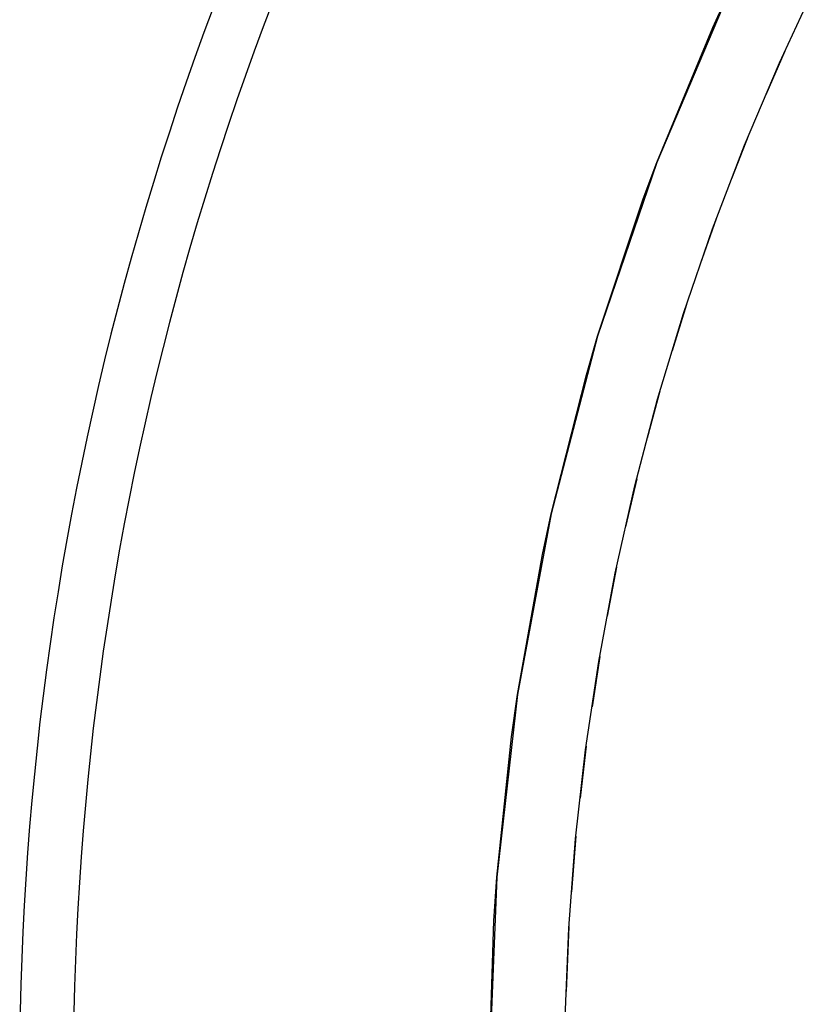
# Model space of a CAD drawing. Extents: x -18402 to 10376, y -5092 to 34139.
# Tile 20 of 78: x 831 to 1128, y -3419 to -3052. Entities that reach past the tile are written whole.
import ezdxf

# ---------------------------------------------------------------- set-up
doc = ezdxf.new("R2010")
doc.units = 0
doc.layers.add('0_XREF', color=251, linetype='Continuous')
doc.layers.add('rdc_02$0$0._Étage_1_A-WALL-____-OTLN.Modèle IFC', color=251, linetype='Continuous')

# ---------------------------------------------------------------- blocks, each defined once
blk = doc.blocks.new('rdc_02')
at = {"layer": 'rdc_02$0$0._Étage_1_A-WALL-____-OTLN.Modèle IFC', "linetype": 'Continuous', "ltscale": 0.1}
for p, q in [((1114, -3068.35), (1128.13, -3038.14)), ((1095.04, -3042.45), (1068.37, -3105.46)), ((1089.21, -3055.19), (1095.04, -3042.45)), ((1068.37, -3105.46), (1089.21, -3055.19)), ((1116, -3064.08), (1108.92, -3080.31)), ((1100.96, -3099.05), (1114, -3068.35)), ((1102.65, -3095.08), (1096.15, -3111.62)), ((1089.04, -3130.2), (1100.96, -3099.05)), ((1068.37, -3105.46), (1046.31, -3170.22)), ((1063.31, -3119.03), (1068.37, -3105.46)), ((1046.31, -3170.22), (1063.31, -3119.03)), ((1090.44, -3126.55), (1084.53, -3143.41)), ((1078.26, -3161.76), (1089.04, -3130.2)), ((1079.39, -3158.45), (1074.08, -3175.61)), ((1068.63, -3193.69), (1078.26, -3161.76)), ((1046.31, -3170.22), (1028.96, -3236.4)), ((1042.11, -3184.56), (1046.31, -3170.22)), ((1028.96, -3236.4), (1042.11, -3184.56)), ((1069.52, -3190.73), (1064.81, -3208.21)), ((1060.15, -3225.95), (1068.63, -3193.69)), ((1052.85, -3258.5), (1060.15, -3225.95)), ((1060.84, -3223.35), (1056.74, -3241.18)), ((1028.96, -3236.4), (1016.42, -3303.66)), ((1025.71, -3251.47), (1028.96, -3236.4)), ((1016.42, -3303.66), (1025.71, -3251.47)), ((1046.74, -3291.28), (1052.85, -3258.5)), ((1053.35, -3256.27), (1049.87, -3274.49)), ((1041.81, -3324.27), (1046.74, -3291.28)), ((1047.08, -3289.44), (1044.21, -3308.16)), ((1016.42, -3303.66), (1008.76, -3371.65)), ((1014.21, -3319.38), (1016.42, -3303.66)), ((1008.76, -3371.65), (1014.21, -3319.38)), ((1038.07, -3357.42), (1041.81, -3324.27)), ((1042.02, -3322.82), (1039.78, -3342.26)), ((1035.54, -3390.67), (1038.07, -3357.42)), ((1038.19, -3356.35), (1036.58, -3377.11)), ((1008.76, -3371.65), (1006.01, -3440.01)), ((1007.65, -3387.95), (1008.76, -3371.65)), ((1006.01, -3440.01), (1007.65, -3387.95)), ((1034.22, -3424), (1035.54, -3390.67)), ((1035.59, -3390.01), (1034.61, -3414.24))]:
    blk.add_line(p, q, dxfattribs=at)
for radius in [1125, 1105]:
    blk.add_arc((1956, -3444), radius, 152.86724, 184.86993, dxfattribs=at)

msp = doc.modelspace()

# ---------------------------------------------------------------- block references
at = {"layer": '0_XREF'}
msp.add_blockref('rdc_02', (0, 0), dxfattribs=at)

doc.saveas('drawing.dxf')
